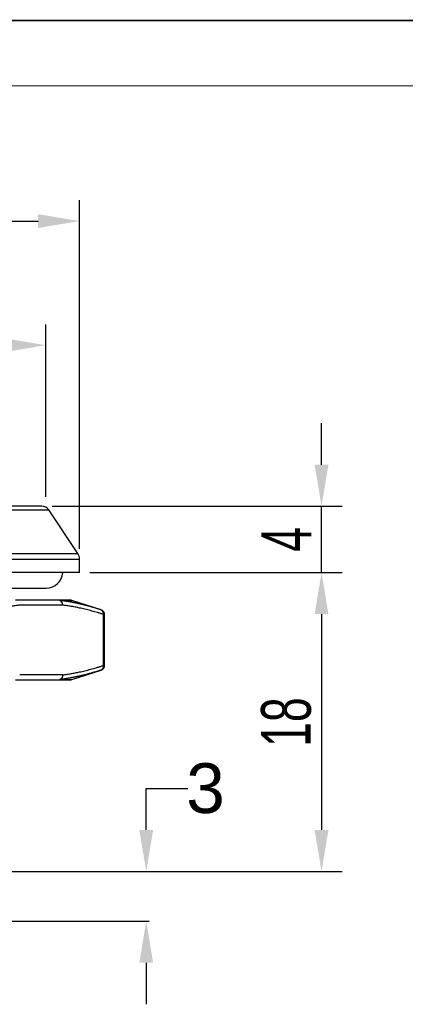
# Model space of a CAD drawing. Header units: inches. Extents: x 174632 to 174866, y 105824 to 105989.
# Tile 8 of 14: x 174720 to 174743, y 105930 to 105989. Entities that reach past the tile are written whole.
import ezdxf

# ---------------------------------------------------------------- set-up
doc = ezdxf.new("R2010")
doc.units = ezdxf.units.IN
doc.layers.add('20', color=7, linetype='Continuous', true_color=0xffffff)
doc.layers.add('实线层', color=7, linetype='Continuous', lineweight=25)
doc.styles.get("Standard").update_dxf_attribs({"font": 'arial.ttf'})
doc.styles.add('标准', font='txt', dxfattribs={"width": 0.667})
doc.dimstyles.get("Standard").update_dxf_attribs({"dimtxt": 0.18, "dimasz": 0.18, "dimexe": 0.18, "dimexo": 0.0625, "dimgap": 0.09, "dimtad": 0, "dimtih": 1, "dimtoh": 1, "dimdec": 4, "dimzin": 0, "dimdsep": 46, "dimtxsty": 'Standard', "dimcen": 0.09, "dimadec": 0, "dimazin": 0, "dimtfac": 1, "dimtdec": 4, "dimtofl": 0, "dimtmove": 0, "dimatfit": 3, "dimfxl": 1, "dimtolj": 1, "dimtzin": 0, "dimarcsym": 0})
doc.dimstyles.new('对齐', dxfattribs={"dimtxt": 3, "dimasz": 2.5, "dimexe": 1.25, "dimexo": 0.625, "dimtad": 1, "dimdsep": 46, "dimtxsty": '标准', "dimcen": 2.5, "dimclrd": 3, "dimclre": 3, "dimclrt": 3, "dimadec": 0, "dimazin": 0, "dimtfac": 1, "dimtmove": 0, "dimatfit": 3, "dimfxl": 1, "dimarcsym": 0})

# ---------------------------------------------------------------- blocks, each defined once
blk = doc.blocks.new('*D10')
at = {"color": 3, "lineweight": -2, "transparency": 16777216}
for p, q in [((174695.502, 105957.155), (174695.502, 105978.14)), ((174723.502, 105957.155), (174723.502, 105978.14)), ((174698.002, 105976.89), (174721.002, 105976.89))]:
    blk.add_line(p, q, dxfattribs=at)
at = {"color": 3, "transparency": 16777216}
for points in [[(174698.002, 105977.306), (174698.002, 105976.473), (174695.502, 105976.89)], [(174721.002, 105977.306), (174721.002, 105976.473), (174723.502, 105976.89)]]:
    blk.add_solid(points, dxfattribs=at)
at = {"layer": 'Defpoints', "color": 0, "transparency": 16777216}
for p in [(174723.502, 105976.89), (174695.502, 105956.53), (174723.502, 105956.53)]:
    blk.add_point(p, dxfattribs=at)
at = {"color": 3, "lineweight": 18, "transparency": 16777216, "insert": (174709.502, 105979.015), "char_height": 3, "attachment_point": 5, "style": '标准'}
blk.add_mtext('{\\fISOCPEUR|b0|i0|c134|p34;%%C}28', dxfattribs=at)
blk = doc.blocks.new('*D11')
at = {"color": 3, "lineweight": -2, "transparency": 16777216}
for p, q in [((174697.533, 105960.278), (174697.533, 105970.664)), ((174721.47, 105960.278), (174721.47, 105970.664)), ((174700.033, 105969.414), (174718.97, 105969.414))]:
    blk.add_line(p, q, dxfattribs=at)
at = {"color": 3, "transparency": 16777216}
for points in [[(174700.033, 105969.831), (174700.033, 105968.997), (174697.533, 105969.414)], [(174718.97, 105969.831), (174718.97, 105968.997), (174721.47, 105969.414)]]:
    blk.add_solid(points, dxfattribs=at)
at = {"layer": 'Defpoints', "color": 0, "transparency": 16777216}
for p in [(174721.47, 105969.414), (174697.533, 105959.653), (174721.47, 105959.653)]:
    blk.add_point(p, dxfattribs=at)
at = {"color": 3, "lineweight": 18, "transparency": 16777216, "insert": (174709.502, 105971.606), "char_height": 3, "attachment_point": 5, "style": '标准'}
blk.add_mtext('φ24', dxfattribs=at)
blk = doc.blocks.new('*D12')
at = {"color": 3, "lineweight": -2, "transparency": 16777216}
for p, q in [((174738.092, 105962.212), (174738.092, 105964.712)), ((174721.859, 105959.712), (174739.342, 105959.712)), ((174738.092, 105955.712), (174738.092, 105959.712)), ((174724.127, 105955.712), (174739.342, 105955.712)), ((174738.092, 105953.212), (174738.092, 105950.712))]:
    blk.add_line(p, q, dxfattribs=at)
at = {"color": 3, "transparency": 16777216}
for points in [[(174737.675, 105962.212), (174738.508, 105962.212), (174738.092, 105959.712)], [(174737.675, 105953.212), (174738.508, 105953.212), (174738.092, 105955.712)]]:
    blk.add_solid(points, dxfattribs=at)
at = {"layer": 'Defpoints', "color": 0, "transparency": 16777216}
for p in [(174721.234, 105959.712), (174738.092, 105959.712), (174723.502, 105955.712)]:
    blk.add_point(p, dxfattribs=at)
at = {"color": 3, "lineweight": 18, "transparency": 16777216, "insert": (174735.967, 105957.712), "char_height": 3, "attachment_point": 5, "rotation": 90, "style": '标准'}
blk.add_mtext('4', dxfattribs=at)
blk = doc.blocks.new('*D13')
at = {"color": 3, "lineweight": -2, "transparency": 16777216}
for p, q in [((174734.831, 105955.712), (174739.342, 105955.712)), ((174738.092, 105953.212), (174738.092, 105940.212)), ((174719.377, 105937.712), (174739.342, 105937.712))]:
    blk.add_line(p, q, dxfattribs=at)
at = {"color": 3, "transparency": 16777216}
for points in [[(174737.675, 105953.212), (174738.508, 105953.212), (174738.092, 105955.712)], [(174737.675, 105940.212), (174738.508, 105940.212), (174738.092, 105937.712)]]:
    blk.add_solid(points, dxfattribs=at)
at = {"layer": 'Defpoints', "color": 0, "transparency": 16777216}
for p in [(174734.206, 105955.712), (174718.752, 105937.712), (174738.092, 105937.712)]:
    blk.add_point(p, dxfattribs=at)
at = {"color": 3, "lineweight": 18, "transparency": 16777216, "insert": (174735.967, 105946.712), "char_height": 3, "attachment_point": 5, "rotation": 90, "style": '标准'}
blk.add_mtext('18', dxfattribs=at)
blk = doc.blocks.new('*D16')
at = {"color": 0, "lineweight": -2, "transparency": 16777216}
for p, q in [((174727.526, 105940.212), (174727.526, 105942.712)), ((174727.526, 105942.712), (174730.026, 105942.712)), ((174718.064, 105937.712), (174727.706, 105937.712)), ((174718.064, 105934.712), (174727.706, 105934.712)), ((174727.526, 105932.212), (174727.526, 105929.712))]:
    blk.add_line(p, q, dxfattribs=at)
at = {"color": 0, "transparency": 16777216}
for points in [[(174727.109, 105940.212), (174727.943, 105940.212), (174727.526, 105937.712)], [(174727.109, 105932.212), (174727.943, 105932.212), (174727.526, 105934.712)]]:
    blk.add_solid(points, dxfattribs=at)
at = {"layer": 'Defpoints', "color": 0, "transparency": 16777216}
for p in [(174718.002, 105937.712), (174727.526, 105937.712), (174718.002, 105934.712)]:
    blk.add_point(p, dxfattribs=at)
at = {"color": 0, "lineweight": 18, "transparency": 16777216, "insert": (174731.098, 105942.712), "char_height": 3, "attachment_point": 5}
blk.add_mtext('\\A1;3', dxfattribs=at)

msp = doc.modelspace()

# ---------------------------------------------------------------- linework, layer by layer
at = {"color": 7, "linetype": 'Continuous', "lineweight": 13}
msp.add_lwpolyline([(174631.84878, 105988.96766, 0.10225, 0.10225, 0), (174865.45645, 105988.96766, 0.10225, 0.10225, 0)], format="xyseb", dxfattribs=at)
at = {"layer": '20', "color": 7}
for p, q in [((174697.35336, 105959.48909), (174721.65022, 105959.48909)), ((174721.2342, 105959.71174), (174697.76938, 105959.71174)), ((174723.40102, 105956.8629), (174721.65022, 105959.48909)), ((174695.60256, 105956.8629), (174723.40102, 105956.8629)), ((174695.50179, 105956.53008), (174723.50179, 105956.53008)), ((174723.50179, 105955.71174), (174723.50179, 105956.53008)), ((174723.50179, 105955.71174), (174695.50179, 105955.71174)), ((174697.50179, 105954.78288), (174721.50179, 105954.78288)), ((174722.23037, 105954.05724), (174719.63628, 105954.05724)), ((174722.31809, 105954.04256), (174723.04698, 105954.04256)), ((174724.81138, 105953.46927), (174723.04698, 105954.04256)), ((174722.49018, 105953.75724), (174719.89609, 105953.75724)), ((174724.94591, 105950.12005), (174724.94591, 105953.19443)), ((174725.0129, 105950.12836), (174725.0129, 105953.1861)), ((174723.04698, 105949.27192), (174724.8049, 105949.84311)), ((174719.63628, 105949.25724), (174722.23037, 105949.25724)), ((174722.49018, 105949.55724), (174719.89609, 105949.55724)), ((174722.31809, 105949.27192), (174723.04698, 105949.27192))]:
    msp.add_line(p, q, dxfattribs=at)
for centre, radius, start, end in [((174721.2342, 105959.21174), 0.5, 33.6900675, 90), ((174722.90179, 105956.53008), 0.6, 0, 33.6900675), ((174721.50179, 105955.78288), 1, 270, 355.9218969), ((174722.95427, 105953.75724), 0.3, 71.9999999, 90), ((174722.95427, 105949.55724), 0.3, 270, 287.9996313)]:
    msp.add_arc(centre, radius, start, end, dxfattribs=at)
for centre, major_axis, ratio, start_param, end_param in [((174722.23037, 105953.75724), (0, -0.3), 0.94618828, 2.82743636, 3.14159265), ((174722.23037, 105953.75724), (0, -0.3), 0.8660254, 1.57079652, 3.14159265), ((174722.23037, 105953.75724), (0.03731, 0.29767), 0.86432987, 4.8202963, 6.08302654), ((174724.6861, 105950.12005), (0.09175, -0.28563), 0.85506806, 0.00392479, 1.30275242), ((174722.23037, 105949.55724), (0, 0.3), 0.94618826, 3.14159265, 3.45574548), ((174722.23037, 105949.55724), (0, -0.3), 0.8660254, 0, 0.30863587)]:
    msp.add_ellipse(centre, major_axis=major_axis, ratio=ratio, start_param=start_param, end_param=end_param, dxfattribs=at)
for points, weights in [([(174722.95428, 105954.05724), (174722.95451, 105954.05724), (174722.7088, 105954.05724), (174722.23037, 105954.05724)], [0.973094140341, 0.973085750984, 0.982054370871, 1]), ([(174724.81405, 105953.46474), (174724.80264, 105953.47081), (174724.79086, 105953.47581), (174724.7788, 105953.47975)], [1.06523015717, 1.07905923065, 1.09508717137, 1.11331397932]), ([(174724.94591, 105953.19443), (174724.95548, 105953.31367), (174724.9071, 105953.41517), (174724.81405, 105953.46474)], [1.11331397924, 0.980455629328, 0.964427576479, 1.06522982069]), ([(174722.23037, 105949.25724), (174722.70892, 105949.25724), (174722.95463, 105949.25724), (174722.95428, 105949.25724)], [1, 0.98204992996, 0.973081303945, 0.973094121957]), ([(174722.49018, 105949.55724), (174722.4944, 105949.42235), (174722.42884, 105949.31301), (174722.31809, 105949.27192)], [1.11331397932, 0.966711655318, 0.962361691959, 1.10026408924])]:
    msp.add_rational_spline(points, weights, degree=3, dxfattribs=at)
for points, knots in [([(174724.71306, 105953.50072), (174724.69161, 105953.50752), (174724.64874, 105953.52101), (174724.5846, 105953.54092), (174724.52084, 105953.56044), (174724.4576, 105953.57953), (174724.39488, 105953.59819), (174724.33267, 105953.61642), (174724.27099, 105953.63423), (174724.20982, 105953.65162), (174724.14918, 105953.6686), (174724.08906, 105953.68516), (174724.02946, 105953.70132), (174723.97039, 105953.71707), (174723.91183, 105953.73243), (174723.85381, 105953.74739), (174723.7963, 105953.76196), (174723.73933, 105953.77615), (174723.68288, 105953.78995), (174723.62695, 105953.80338), (174723.57156, 105953.81644), (174723.51669, 105953.82913), (174723.46235, 105953.84145), (174723.40854, 105953.85343), (174723.35526, 105953.86505), (174723.30251, 105953.87632), (174723.25029, 105953.88725), (174723.1986, 105953.89785), (174723.14745, 105953.90811), (174723.09683, 105953.91805), (174723.04674, 105953.92767), (174722.99718, 105953.93697), (174722.94816, 105953.94597), (174722.89968, 105953.95466), (174722.85173, 105953.96305), (174722.80431, 105953.97115), (174722.75744, 105953.97896), (174722.71109, 105953.9865), (174722.66529, 105953.99375), (174722.62003, 105954.00074), (174722.5753, 105954.00746), (174722.53111, 105954.01392), (174722.48746, 105954.02013), (174722.44436, 105954.0261), (174722.40179, 105954.03182), (174722.35976, 105954.03731), (174722.33192, 105954.04082), (174722.31809, 105954.04256)], [0, 0, 0, 0, 0.02704477, 0.05404373, 0.08081578, 0.1073609, 0.13367906, 0.15977023, 0.18563439, 0.21127153, 0.23668163, 0.26186464, 0.28682055, 0.31154931, 0.33605092, 0.36032535, 0.38437258, 0.40819256, 0.43178526, 0.45515066, 0.47828874, 0.50119948, 0.52388285, 0.54633882, 0.56856735, 0.59056841, 0.61234198, 0.63388802, 0.65520652, 0.67629745, 0.6971608, 0.71779652, 0.73820459, 0.75838498, 0.77833765, 0.79806258, 0.81755976, 0.83682916, 0.85587075, 0.87468453, 0.89327047, 0.91162853, 0.9297587, 0.94766095, 0.96533527, 0.98278162, 1, 1, 1, 1]), ([(174724.7788, 105953.47975), (174724.75704, 105953.48671), (174724.73512, 105953.49372), (174724.71321, 105953.50067), (174724.71306, 105953.50072)], [0, 0, 0, 0, 0.99345129, 1, 1, 1, 1]), ([(174724.7788, 105953.47975), (174724.78591, 105953.47746), (174724.79693, 105953.47393), (174724.80544, 105953.4712), (174724.80631, 105953.47092), (174724.79859, 105953.4734), (174724.78668, 105953.47722), (174724.7788, 105953.47975)], [0, 0, 0, 0, 0.20435734, 0.38754924, 0.57120167, 0.77340196, 1, 1, 1, 1]), ([(174725.01089, 105953.18589), (174725.01169, 105953.21336), (174725.00542, 105953.27262), (174724.96454, 105953.35928), (174724.89431, 105953.43144), (174724.83675, 105953.46075), (174724.8056, 105953.47115)], [0, 0, 0, 0, 0.21277295, 0.47971705, 0.74683782, 1, 1, 1, 1]), ([(174725.0129, 105953.1861), (174725.0129, 105953.18609), (174725.01281, 105953.18611), (174725.01243, 105953.18615), (174725.01178, 105953.18623), (174725.01088, 105953.18634), (174725.00971, 105953.18648), (174725.0083, 105953.18666), (174725.00662, 105953.18686), (174725.00469, 105953.1871), (174725.0025, 105953.18737), (174725.00006, 105953.18767), (174724.99736, 105953.188), (174724.99442, 105953.18836), (174724.99122, 105953.18875), (174724.98778, 105953.18918), (174724.98409, 105953.18963), (174724.98015, 105953.19012), (174724.97597, 105953.19064), (174724.97156, 105953.19119), (174724.9669, 105953.19178), (174724.96201, 105953.19239), (174724.95688, 105953.19304), (174724.95154, 105953.19371), (174724.94779, 105953.19419), (174724.94591, 105953.19443)], [0, 0, 0, 0, 0.04486289, 0.08823223, 0.13160375, 0.17497776, 0.2183546, 0.2617346, 0.30511811, 0.34850543, 0.39189692, 0.4352929, 0.4786937, 0.52209966, 0.5655111, 0.60892835, 0.65235176, 0.69578164, 0.73921834, 0.78266217, 0.82611347, 0.86957258, 0.91303981, 0.95651551, 1, 1, 1, 1]), ([(174724.71325, 105949.81386), (174724.69601, 105949.80838), (174724.63987, 105949.79063), (174724.54496, 105949.76129), (174724.4287, 105949.72621), (174724.31292, 105949.69221), (174724.19758, 105949.6593), (174724.08267, 105949.62746), (174723.96814, 105949.59669), (174723.85397, 105949.56701), (174723.74011, 105949.5384), (174723.62653, 105949.51087), (174723.53255, 105949.48894), (174723.45814, 105949.47209), (174723.40326, 105949.45989), (174723.34846, 105949.44797), (174723.29375, 105949.43631), (174723.23912, 105949.42492), (174723.18457, 105949.41379), (174723.13009, 105949.40293), (174723.07568, 105949.39233), (174723.02133, 105949.382), (174722.96704, 105949.37193), (174722.91281, 105949.36214), (174722.85862, 105949.3526), (174722.80448, 105949.34333), (174722.75037, 105949.33433), (174722.69629, 105949.32559), (174722.64224, 105949.31712), (174722.58821, 105949.30892), (174722.53419, 105949.30098), (174722.48017, 105949.2933), (174722.42616, 105949.2859), (174722.37213, 105949.27874), (174722.3361, 105949.2742), (174722.31809, 105949.27192)], [0, 0, 0, 0, 0.02173739, 0.07076971, 0.11955791, 0.16811464, 0.21645299, 0.26458655, 0.31252934, 0.36029587, 0.40790108, 0.4553604, 0.50268971, 0.52563448, 0.5485322, 0.57138494, 0.59419482, 0.61696396, 0.63969454, 0.66238875, 0.68504879, 0.70767691, 0.73027537, 0.75284646, 0.77539249, 0.79791581, 0.82041877, 0.84290375, 0.86537316, 0.88782942, 0.91027499, 0.93271234, 0.95514394, 0.97757232, 1, 1, 1, 1]), ([(174724.80559, 105949.84333), (174724.80559, 105949.84333), (174724.80557, 105949.84333), (174724.80543, 105949.84328), (174724.80496, 105949.84313), (174724.80423, 105949.8429), (174724.80324, 105949.84258), (174724.80198, 105949.84218), (174724.80046, 105949.84169), (174724.79868, 105949.84112), (174724.79663, 105949.84046), (174724.79432, 105949.83972), (174724.79175, 105949.83889), (174724.78892, 105949.83798), (174724.78581, 105949.83699), (174724.78246, 105949.83591), (174724.78003, 105949.83513), (174724.7788, 105949.83474)], [0, 0, 0, 0, 0.01499859, 0.08629174, 0.15704282, 0.22734833, 0.29730669, 0.36701785, 0.4365829, 0.50610362, 0.57568205, 0.64542004, 0.7154188, 0.78577847, 0.85659771, 0.92797335, 1, 1, 1, 1]), ([(174724.8056, 105949.84333), (174724.83676, 105949.85373), (174724.89432, 105949.88304), (174724.96454, 105949.9552), (174725.00542, 105950.04185), (174725.01169, 105950.1011), (174725.01089, 105950.12857)], [0, 0, 0, 0, 0.25317823, 0.52031563, 0.7872759, 1, 1, 1, 1]), ([(174724.94591, 105950.12005), (174724.94779, 105950.12029), (174724.95155, 105950.12077), (174724.9569, 105950.12144), (174724.96203, 105950.12208), (174724.96692, 105950.1227), (174724.97158, 105950.12328), (174724.97601, 105950.12383), (174724.98018, 105950.12435), (174724.98412, 105950.12483), (174724.98781, 105950.12529), (174724.99126, 105950.12571), (174724.99445, 105950.12611), (174724.9974, 105950.12647), (174725.00009, 105950.1268), (174725.00253, 105950.1271), (174725.00471, 105950.12736), (174725.00664, 105950.1276), (174725.00832, 105950.1278), (174725.00973, 105950.12798), (174725.01089, 105950.12812), (174725.01179, 105950.12823), (174725.01243, 105950.12831), (174725.01281, 105950.12835), (174725.01289, 105950.12836), (174725.0129, 105950.12836)], [0, 0, 0, 0, 0.04368805, 0.08736479, 0.13103054, 0.17468563, 0.21833038, 0.26196514, 0.30559022, 0.34920596, 0.39281268, 0.43641072, 0.4800004, 0.52358206, 0.56715602, 0.61072262, 0.65428218, 0.69783504, 0.74138152, 0.78492197, 0.8284567, 0.87198605, 0.91551035, 0.95902994, 1, 1, 1, 1])]:
    msp.add_open_spline(points, degree=3, knots=knots, dxfattribs=at)
for points, degree in [([(174719.89609, 105953.75724), (174718.74253, 105953.6127), (174717.44036, 105953.19443)], 2), ([(174724.94591, 105953.19443), (174723.6438, 105953.61268), (174722.49018, 105953.75724)], 2), ([(174724.8141, 105953.46471), (174724.7256, 105953.49606)], 1), ([(174722.49018, 105949.55724), (174723.64376, 105949.7018), (174724.94591, 105950.12005)], 2), ([(174724.70705, 105949.81185), (174724.8141, 105949.84977)], 1), ([(174724.7788, 105949.83474), (174724.75695, 105949.82777), (174724.7351, 105949.8208), (174724.71325, 105949.81386)], 3)]:
    msp.add_open_spline(points, degree=degree, dxfattribs=at)
at = {"layer": '实线层', "lineweight": 13}
msp.add_line((174645.86983, 105985.03487), (174861.52366, 105985.03487), dxfattribs=at)

# ---------------------------------------------------------------- dimensions: what is measured, and where the dimension line sits
at = {"color": 3, "lineweight": 18}
for base, p1, p2, text, picture, middle in [((174723.50179, 105976.88964), (174695.50179, 105956.53008), (174723.50179, 105956.53008), '{\\fISOCPEUR|b0|i0|c134|p34;%%C}<>', '*D10', (174709.50179, 105979.01464)), ((174721.47013, 105969.41417), (174697.53345, 105959.65258), (174721.47013, 105959.65258), 'φ24', '*D11', (174709.50179, 105971.60621))]:
    dim = msp.add_linear_dim(base=base, p1=p1, p2=p2, text=text, dimstyle='对齐', dxfattribs=at)
    dim.commit()
    dim.dimension.update_dxf_attribs({"geometry": picture, "text_midpoint": middle})
for base, p1, p2, picture, middle in [((174738.09173, 105959.71174), (174723.50179, 105955.71174), (174721.2342, 105959.71174), '*D12', (174735.96673, 105957.71174)), ((174738.09173, 105937.71174), (174734.20593, 105955.71174), (174718.75179, 105937.71174), '*D13', (174735.96673, 105946.71174))]:
    dim = msp.add_linear_dim(base=base, p1=p1, p2=p2, angle=90, dimstyle='对齐', dxfattribs=at)
    dim.commit()
    dim.dimension.update_dxf_attribs({"geometry": picture, "text_midpoint": middle})
dim = msp.add_linear_dim(base=(174727.52595, 105937.71174), p1=(174718.00179, 105934.71174), p2=(174718.00179, 105937.71174), angle=90, dimstyle='Standard', override={"dimtxt": 3, "dimasz": 2.5, "dimdec": 0}, dxfattribs=at)
dim.commit()
dim.dimension.update_dxf_attribs({"geometry": '*D16', "text_midpoint": (174731.09822, 105942.71174)})

doc.saveas('drawing.dxf')
